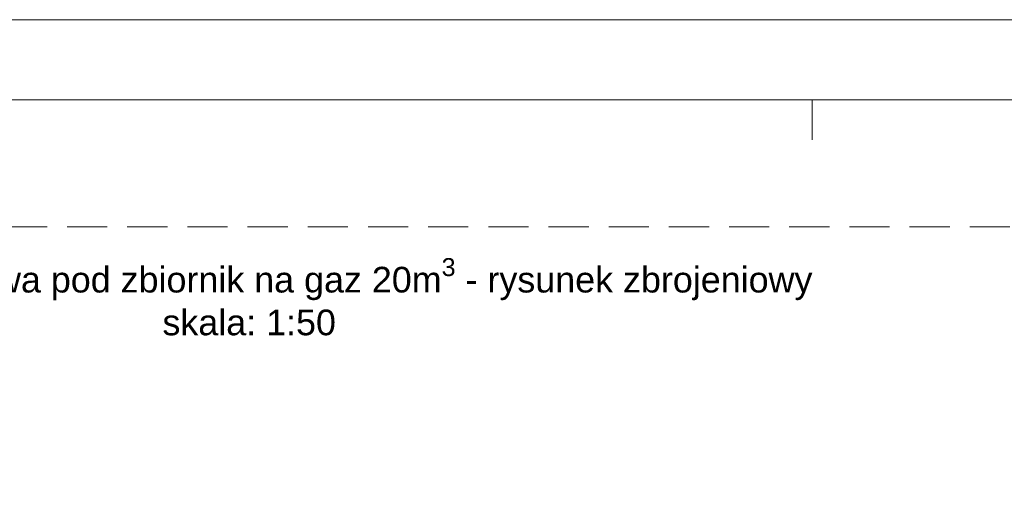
# Model space of a CAD drawing. Header units: millimetres. Extents: x 1814 to 94182, y 11562 to 49454.
# Tile 41 of 143: x 14103 to 14716, y 12750 to 13047. Entities that reach past the tile are written whole.
import ezdxf

# ---------------------------------------------------------------- set-up
doc = ezdxf.new("R2010")
doc.units = ezdxf.units.MM
doc.linetypes.add('DASHED', pattern=[0.75, 0.5, -0.25])
doc.layers.add('opis', color=50, linetype='Continuous')
doc.layers.add('pomoc', color=210, linetype='Continuous', lineweight=9, plot=False)
doc.layers.add('ramka', color=84, linetype='Continuous', lineweight=15)
doc.layers.add('wymiar', color=135, linetype='Continuous', lineweight=9)
doc.styles.add('Opisowy', font='arial.ttf')

msp = doc.modelspace()

# ---------------------------------------------------------------- linework, layer by layer
at = {"layer": 'pomoc'}
msp.add_lwpolyline([(10996.286, 13046.57), (15496.286, 13046.57), (15496.286, 11561.57), (10996.286, 11561.57)], close=True, dxfattribs=at)
at = {"layer": 'ramka', "linetype": 'Continuous'}
msp.add_line((10996.286, 12996.57), (15446.286, 12996.57), dxfattribs=at)
at = {"layer": 'ramka', "linetype": 'DASHED', "ltscale": 50}
msp.add_lwpolyline([(13798.072, 11989.457), (14982.072, 11989.457), (14982.072, 12917.436), (13798.072, 12917.436)], close=True, dxfattribs=at)
at = {"layer": 'wymiar'}
msp.add_line((14596.286, 12971.57), (14596.286, 12996.57), dxfattribs=at)

# ---------------------------------------------------------------- texts
at = {"layer": 'opis', "insert": (14245.53, 12873.718), "char_height": 16, "attachment_point": 5, "style": 'Opisowy'}
msp.add_mtext_dynamic_manual_height_columns('\\A1;Ściana fundamentowa pod zbiornik na gaz 20m{\\H0.7x;\\S3^ ;} - rysunek zbrojeniowy\\Pskala: 1:50', width=733.73966, gutter_width=160, heights=[69.945], dxfattribs=at)

doc.saveas('drawing.dxf')
